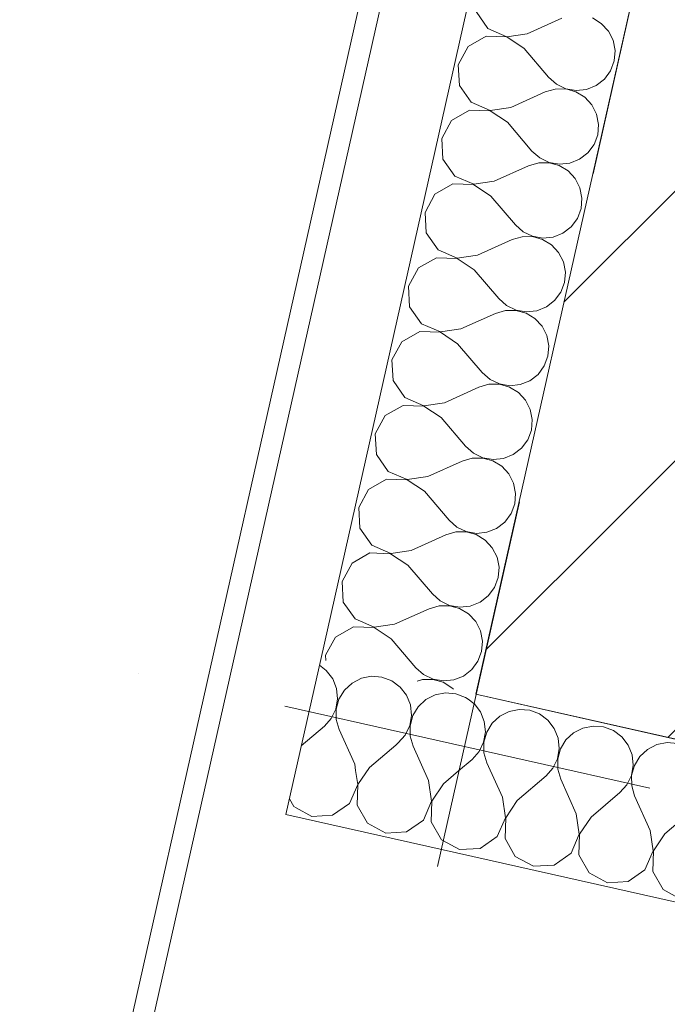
# Model space of a CAD drawing. Header units: millimetres. Extents: x -7145539 to -6664766, y 5874041 to 6141700.
# Tile 17 of 177: x -6941682 to -6941071, y 5892982 to 5893912. Entities that reach past the tile are written whole.
import ezdxf
from ezdxf.enums import TextEntityAlignment as Align

# ---------------------------------------------------------------- set-up
doc = ezdxf.new("R2010")
doc.units = ezdxf.units.MM
doc.header["$MEASUREMENT"] = 0
doc.linetypes.add('Штрихпунктирная', pattern=[670.277762, 352.777767, -176.388884, 0, -141.111112])
for name, color, linetype in [('АР-Стены_внешние_.АР', 7, 'Continuous'), ('АР-Чертеж-Оси_Осевые размеры.АР', 7, 'Continuous'), ('АР-Чертеж-Размеры.АР', 7, 'Continuous')]:
    doc.layers.add(name, color=color, linetype=linetype)
for name, color, linetype, lineweight in [('АР-Стены_внешние_.АР_Ном._пера__1', 7, 'Continuous', 30), ('АР-Стены_внешние_.АР_Ном._пера__120', 7, 'Continuous', 15), ('АР-Чертеж-Оси_Осевые размеры.АР_Ном._пера__120', 7, 'Continuous', 0), ('АР-Чертеж-Размеры.АР_Ном._пера__1', 7, 'Continuous', 0)]:
    doc.layers.add(name, color=color, linetype=linetype, lineweight=lineweight)
doc.styles.add('РЎР“Р•РќР•Р\xa0Р\x98Р\xa0_РЎРўР\x98Р›Р¬_2', font='GOTHIC.TTF')
doc.styles.add('РЎР“Р•РќР•Р\xa0Р\x98Р\xa0_РЎРўР\x98Р›Р¬_6', font='GOST_Common.ttf')
doc.dimstyles.new('СГЕНЕРИР_СТИЛЬ__10', dxfattribs={"dimtxt": 150, "dimasz": 142.5, "dimexe": 0.18, "dimexo": 10670.685182, "dimgap": 0, "dimtad": 1, "dimdec": 0, "dimzin": 0, "dimdsep": 46, "dimtxsty": 'РЎР“Р•РќР•Р\xa0Р\x98Р\xa0_РЎРўР\x98Р›Р¬_6', "dimblk": 'ARROWHEAD_6', "dimblk1": 'ARROWHEAD_6', "dimblk2": 'ARROWHEAD_6', "dimcen": 0.09, "dimclrd": 7, "dimclre": 7, "dimclrt": 7, "dimazin": 0, "dimtfac": 1, "dimtdec": 4, "dimtmove": 0, "dimatfit": 3, "dimfxl": 1, "dimtolj": 1, "dimtzin": 0, "dimarcsym": 0})
doc.dimstyles.new('СГЕНЕРИР_СТИЛЬ__11', dxfattribs={"dimtxt": 150, "dimasz": 142.5, "dimexe": 0.18, "dimexo": 10670.407976, "dimgap": 0, "dimtad": 1, "dimdec": 0, "dimzin": 0, "dimdsep": 46, "dimtxsty": 'РЎР“Р•РќР•Р\xa0Р\x98Р\xa0_РЎРўР\x98Р›Р¬_6', "dimblk": 'ARROWHEAD_6', "dimblk1": 'ARROWHEAD_6', "dimblk2": 'ARROWHEAD_6', "dimcen": 0.09, "dimclrd": 7, "dimclre": 7, "dimclrt": 7, "dimazin": 0, "dimtfac": 1, "dimtdec": 4, "dimtmove": 0, "dimatfit": 3, "dimfxl": 1, "dimtolj": 1, "dimtzin": 0, "dimarcsym": 0})
pattern_1 = [(45, (-6321637.81, 6318947.94), (-127.279217, 127.279217), [])]

# ---------------------------------------------------------------- blocks, each defined once
blk = doc.blocks.new('*X844', base_point=(-6321637.81, 6318947.94))
at = {"layer": 'АР-Стены_внешние_.АР_Ном._пера__1', "color": 7, "linetype": 'Continuous', "lineweight": 0}
for p, q in [((-6941392.74, 5893297.55), (-6941399.27, 5893302.37)), ((-6941386.72, 5893289.75), (-6941392.74, 5893297.55)), ((-6941383.05, 5893280.6), (-6941386.72, 5893289.75)), ((-6941368.47, 5893285.65), (-6941375.69, 5893278.95)), ((-6941359.69, 5893290.12), (-6941368.47, 5893285.65)), ((-6941350.02, 5893292.02), (-6941359.69, 5893290.12)), ((-6941340.2, 5893291.21), (-6941350.02, 5893292.02)), ((-6941330.98, 5893287.75), (-6941340.2, 5893291.21)), ((-6941323.05, 5893281.89), (-6941330.98, 5893287.75)), ((-6941382.03, 5893270.8), (-6941383.05, 5893280.6)), ((-6941375.69, 5893278.95), (-6941380.81, 5893270.53)), ((-6941317.02, 5893274.09), (-6941323.05, 5893281.89)), ((-6941313.36, 5893264.95), (-6941317.02, 5893274.09)), ((-6941290, 5893274.47), (-6941298.78, 5893270)), ((-6941280.33, 5893276.37), (-6941290, 5893274.47)), ((-6941270.51, 5893275.56), (-6941280.33, 5893276.37)), ((-6941261.28, 5893272.09), (-6941270.51, 5893275.56)), ((-6941383.72, 5893261.09), (-6941382.03, 5893270.8)), ((-6941380.81, 5893270.53), (-6941383.44, 5893261.03)), ((-6941312.33, 5893255.15), (-6941313.36, 5893264.95)), ((-6941298.78, 5893270), (-6941306, 5893263.3)), ((-6941258.96, 5893270.38), (-6941261.28, 5893272.09)), ((-6941388, 5893252.22), (-6941383.72, 5893261.09)), ((-6941383.44, 5893261.03), (-6941383.36, 5893251.18)), ((-6941314.02, 5893245.44), (-6941312.33, 5893255.15)), ((-6941311.12, 5893254.88), (-6941313.74, 5893245.38)), ((-6941306, 5893263.3), (-6941311.12, 5893254.88)), ((-6941394.54, 5893244.85), (-6941388, 5893252.22)), ((-6941383.36, 5893251.18), (-6941380.6, 5893241.72)), ((-6941416.37, 5893226.22), (-6941394.54, 5893244.85)), ((-6941365.95, 5893209.15), (-6941380.6, 5893241.72)), ((-6941324.85, 5893229.2), (-6941318.3, 5893236.56)), ((-6941318.3, 5893236.56), (-6941314.02, 5893245.44)), ((-6941313.74, 5893245.38), (-6941313.67, 5893235.74)), ((-6941327.27, 5893227.13), (-6941324.85, 5893229.2)), ((-6941365.08, 5893203.19), (-6941365.95, 5893209.15)), ((-6941427.62, 5893176.16), (-6941423.5, 5893168.97)), ((-6941423.5, 5893168.97), (-6941421.14, 5893167.69))]:
    blk.add_line(p, q, dxfattribs=at)
blk = doc.blocks.new('*X846', base_point=(-6321637.81, 6318947.94))
at = {"layer": 'АР-Стены_внешние_.АР_Ном._пера__1', "color": 7, "linetype": 'Continuous', "lineweight": 0}
for p, q in [((-6941253.6, 5893266.42), (-6941258.96, 5893270.38)), ((-6941352.02, 5893206.01), (-6941327.27, 5893227.13)), ((-6941313.67, 5893235.74), (-6941313.67, 5893235.52)), ((-6941313.67, 5893235.52), (-6941310.91, 5893226.07)), ((-6941296.26, 5893193.49), (-6941310.91, 5893226.07)), ((-6941363.12, 5893189.83), (-6941365.08, 5893203.19)), ((-6941352.02, 5893206.01), (-6941362.84, 5893189.77)), ((-6941282.32, 5893190.36), (-6941267.93, 5893202.64)), ((-6941370.86, 5893171.92), (-6941363.12, 5893189.83)), ((-6941293.43, 5893174.18), (-6941296.26, 5893193.49)), ((-6941282.32, 5893190.36), (-6941293.14, 5893174.12)), ((-6941362.84, 5893189.77), (-6941363.5, 5893170.26)), ((-6941386.86, 5893160.74), (-6941370.86, 5893171.92)), ((-6941301.17, 5893156.26), (-6941293.43, 5893174.18)), ((-6941293.14, 5893174.12), (-6941293.81, 5893154.61)), ((-6941421.14, 5893167.69), (-6941406.35, 5893159.65)), ((-6941363.5, 5893170.26), (-6941353.81, 5893153.32)), ((-6941406.35, 5893159.65), (-6941386.86, 5893160.74)), ((-6941353.81, 5893153.32), (-6941336.66, 5893144)), ((-6941317.17, 5893145.09), (-6941301.17, 5893156.26)), ((-6941293.81, 5893154.61), (-6941284.12, 5893137.67)), ((-6941336.66, 5893144), (-6941317.17, 5893145.09)), ((-6941284.12, 5893137.67), (-6941282.7, 5893136.89))]:
    blk.add_line(p, q, dxfattribs=at)
blk = doc.blocks.new('*X847', base_point=(-6321637.81, 6318947.94))
at = {"layer": 'АР-Стены_внешние_.АР_Ном._пера__1', "color": 7, "linetype": 'Continuous', "lineweight": 0}
for p, q in [((-6941253.36, 5893266.24), (-6941253.6, 5893266.42)), ((-6941247.33, 5893258.44), (-6941253.36, 5893266.24)), ((-6941243.67, 5893249.29), (-6941247.33, 5893258.44)), ((-6941220.3, 5893258.81), (-6941229.09, 5893254.34)), ((-6941210.64, 5893260.72), (-6941220.3, 5893258.81)), ((-6941200.82, 5893259.9), (-6941210.64, 5893260.72)), ((-6941191.59, 5893256.44), (-6941200.82, 5893259.9)), ((-6941183.67, 5893250.59), (-6941191.59, 5893256.44)), ((-6941242.64, 5893239.49), (-6941243.67, 5893249.29)), ((-6941236.31, 5893247.64), (-6941241.43, 5893239.22)), ((-6941229.09, 5893254.34), (-6941236.31, 5893247.64)), ((-6941177.64, 5893242.79), (-6941183.67, 5893250.59)), ((-6941244.33, 5893229.79), (-6941242.64, 5893239.49)), ((-6941241.43, 5893239.22), (-6941244.05, 5893229.72)), ((-6941173.98, 5893233.64), (-6941177.64, 5893242.79)), ((-6941159.39, 5893238.69), (-6941166.62, 5893231.99)), ((-6941150.61, 5893243.16), (-6941159.39, 5893238.69)), ((-6941140.94, 5893245.06), (-6941150.61, 5893243.16)), ((-6941131.12, 5893244.25), (-6941140.94, 5893245.06)), ((-6941121.9, 5893240.79), (-6941131.12, 5893244.25)), ((-6941113.97, 5893234.93), (-6941121.9, 5893240.79)), ((-6941248.61, 5893220.91), (-6941244.33, 5893229.79)), ((-6941244.05, 5893229.72), (-6941243.98, 5893219.87)), ((-6941172.95, 5893223.84), (-6941173.98, 5893233.64)), ((-6941166.62, 5893231.99), (-6941171.74, 5893223.57)), ((-6941107.95, 5893227.13), (-6941113.97, 5893234.93)), ((-6941104.28, 5893217.99), (-6941107.95, 5893227.13)), ((-6941080.92, 5893227.51), (-6941089.7, 5893223.04)), ((-6941071.25, 5893229.41), (-6941080.92, 5893227.51)), ((-6941061.43, 5893228.6), (-6941071.25, 5893229.41)), ((-6941255.15, 5893213.54), (-6941248.61, 5893220.91)), ((-6941243.98, 5893219.87), (-6941241.22, 5893210.41)), ((-6941174.64, 5893214.13), (-6941172.95, 5893223.84)), ((-6941171.74, 5893223.57), (-6941174.36, 5893214.07)), ((-6941103.26, 5893208.19), (-6941104.28, 5893217.99)), ((-6941089.7, 5893223.04), (-6941096.93, 5893216.34)), ((-6941267.93, 5893202.64), (-6941255.15, 5893213.54)), ((-6941226.57, 5893177.84), (-6941241.22, 5893210.41)), ((-6941178.92, 5893205.26), (-6941174.64, 5893214.13)), ((-6941174.36, 5893214.07), (-6941174.29, 5893204.22)), ((-6941096.93, 5893216.34), (-6941102.04, 5893207.92)), ((-6941185.46, 5893197.89), (-6941178.92, 5893205.26)), ((-6941174.29, 5893204.22), (-6941171.52, 5893194.76)), ((-6941104.95, 5893198.48), (-6941103.26, 5893208.19)), ((-6941102.04, 5893207.92), (-6941104.67, 5893198.42)), ((-6941212.63, 5893174.71), (-6941185.46, 5893197.89)), ((-6941156.88, 5893162.19), (-6941171.52, 5893194.76)), ((-6941109.23, 5893189.6), (-6941104.95, 5893198.48)), ((-6941104.67, 5893198.42), (-6941104.59, 5893188.56)), ((-6941142.94, 5893159.05), (-6941115.77, 5893182.24)), ((-6941115.77, 5893182.24), (-6941109.23, 5893189.6)), ((-6941104.59, 5893188.56), (-6941101.83, 5893179.11)), ((-6941223.73, 5893158.53), (-6941226.57, 5893177.84)), ((-6941212.63, 5893174.71), (-6941223.45, 5893158.46)), ((-6941087.18, 5893146.53), (-6941101.83, 5893179.11)), ((-6941154.04, 5893142.87), (-6941156.88, 5893162.19)), ((-6941073.25, 5893143.4), (-6941046.08, 5893166.58)), ((-6941231.48, 5893140.61), (-6941223.73, 5893158.53)), ((-6941223.45, 5893158.46), (-6941224.12, 5893138.96)), ((-6941142.94, 5893159.05), (-6941153.76, 5893142.81)), ((-6941084.35, 5893127.22), (-6941087.18, 5893146.53)), ((-6941073.25, 5893143.4), (-6941084.07, 5893127.16)), ((-6941282.7, 5893136.89), (-6941266.97, 5893128.35)), ((-6941247.48, 5893129.44), (-6941231.48, 5893140.61)), ((-6941224.12, 5893138.96), (-6941214.43, 5893122.01)), ((-6941161.78, 5893124.96), (-6941154.04, 5893142.87)), ((-6941153.76, 5893142.81), (-6941154.43, 5893123.3)), ((-6941266.97, 5893128.35), (-6941247.48, 5893129.44)), ((-6941177.79, 5893113.78), (-6941161.78, 5893124.96)), ((-6941092.09, 5893109.3), (-6941084.35, 5893127.22)), ((-6941084.07, 5893127.16), (-6941084.73, 5893107.65)), ((-6941214.43, 5893122.01), (-6941197.28, 5893112.69)), ((-6941154.43, 5893123.3), (-6941144.74, 5893106.36)), ((-6941197.28, 5893112.69), (-6941177.79, 5893113.78)), ((-6941144.74, 5893106.36), (-6941127.58, 5893097.04)), ((-6941108.1, 5893098.13), (-6941092.09, 5893109.3)), ((-6941084.73, 5893107.65), (-6941075.04, 5893090.71)), ((-6941127.58, 5893097.04), (-6941108.1, 5893098.13)), ((-6941075.04, 5893090.71), (-6941057.89, 5893081.39))]:
    blk.add_line(p, q, dxfattribs=at)
blk = doc.blocks.new('Стена_211_1', base_point=(-6941275.58, 5893259.86))
at = {"layer": 'АР-Стены_внешние_.АР_Ном._пера__1', "color": 7, "linetype": 'Continuous', "lineweight": 0, "flags": 128}
for points in [[(-6941430.91, 5893161.51), (-6941398.03, 5893307.86)], [(-6940517.91, 5893110.18), (-6941251.68, 5893274.99)], [(-6941430.91, 5893161.51), (-6940697.14, 5892996.7)]]:
    blk.add_lwpolyline(points, dxfattribs=at)
at = {"layer": 'АР-Стены_внешние_.АР', "color": 7, "lineweight": 0}
for name in ['*X844', '*X846', '*X847']:
    blk.add_blockref(name, (-6321637.81, 6318947.94), dxfattribs=at)
blk = doc.blocks.new('*X1089', base_point=(-6321637.81, 6318947.94))
at = {"layer": 'АР-Стены_внешние_.АР_Ном._пера__1', "color": 7, "linetype": 'Continuous', "lineweight": 0}
for p, q in [((-6941251.49, 5893919.66), (-6941240.32, 5893903.66)), ((-6941203.09, 5893898.75), (-6941170.52, 5893913.4)), ((-6941133.29, 5893908.49), (-6941141.71, 5893913.61)), ((-6941126.59, 5893901.27), (-6941133.29, 5893908.49)), ((-6941240.32, 5893903.66), (-6941222.4, 5893895.92)), ((-6941222.4, 5893895.92), (-6941203.09, 5893898.75)), ((-6941122.11, 5893892.49), (-6941126.59, 5893901.27)), ((-6941241.97, 5893896.3), (-6941258.92, 5893886.61)), ((-6941222.46, 5893895.63), (-6941241.97, 5893896.3)), ((-6941206.22, 5893884.81), (-6941222.46, 5893895.63)), ((-6941120.21, 5893882.82), (-6941122.11, 5893892.49)), ((-6941258.92, 5893886.61), (-6941268.24, 5893869.46)), ((-6941206.22, 5893884.81), (-6941183.04, 5893857.64)), ((-6941121.02, 5893873), (-6941120.21, 5893882.82)), ((-6941268.24, 5893869.46), (-6941267.15, 5893849.97)), ((-6941124.49, 5893863.77), (-6941121.02, 5893873)), ((-6941130.34, 5893855.85), (-6941124.49, 5893863.77)), ((-6941267.15, 5893849.97), (-6941255.97, 5893833.96)), ((-6941183.04, 5893857.64), (-6941175.67, 5893851.1)), ((-6941175.67, 5893851.1), (-6941166.79, 5893846.82)), ((-6941138.14, 5893849.82), (-6941130.34, 5893855.85)), ((-6941218.74, 5893829.06), (-6941186.17, 5893843.71)), ((-6941176.71, 5893846.47), (-6941186.17, 5893843.71)), ((-6941166.86, 5893846.54), (-6941176.71, 5893846.47)), ((-6941157.36, 5893843.92), (-6941166.86, 5893846.54)), ((-6941166.79, 5893846.82), (-6941157.09, 5893845.13)), ((-6941148.94, 5893838.8), (-6941157.36, 5893843.92)), ((-6941157.09, 5893845.13), (-6941147.29, 5893846.16)), ((-6941147.29, 5893846.16), (-6941138.14, 5893849.82)), ((-6941255.97, 5893833.96), (-6941238.05, 5893826.22)), ((-6941142.24, 5893831.57), (-6941148.94, 5893838.8)), ((-6941137.77, 5893822.79), (-6941142.24, 5893831.57)), ((-6941257.63, 5893826.61), (-6941274.57, 5893816.92)), ((-6941238.12, 5893825.94), (-6941257.63, 5893826.61)), ((-6941221.87, 5893815.12), (-6941238.12, 5893825.94)), ((-6941238.05, 5893826.22), (-6941218.74, 5893829.06)), ((-6941135.86, 5893813.13), (-6941137.77, 5893822.79)), ((-6941274.57, 5893816.92), (-6941283.89, 5893799.77)), ((-6941221.87, 5893815.12), (-6941198.69, 5893787.95)), ((-6941136.68, 5893803.31), (-6941135.86, 5893813.13)), ((-6941283.89, 5893799.77), (-6941282.8, 5893780.28)), ((-6941146, 5893786.15), (-6941140.14, 5893794.08)), ((-6941140.14, 5893794.08), (-6941136.68, 5893803.31)), ((-6941198.69, 5893787.95), (-6941191.32, 5893781.41)), ((-6941153.79, 5893780.13), (-6941146, 5893786.15)), ((-6941282.8, 5893780.28), (-6941271.63, 5893764.27)), ((-6941192.36, 5893776.78), (-6941201.82, 5893774.01)), ((-6941182.51, 5893776.85), (-6941192.36, 5893776.78)), ((-6941191.32, 5893781.41), (-6941182.45, 5893777.13)), ((-6941173.01, 5893774.23), (-6941182.51, 5893776.85)), ((-6941182.45, 5893777.13), (-6941172.74, 5893775.44)), ((-6941172.74, 5893775.44), (-6941162.94, 5893776.46)), ((-6941162.94, 5893776.46), (-6941153.79, 5893780.13)), ((-6941234.4, 5893759.37), (-6941201.82, 5893774.01)), ((-6941164.59, 5893769.11), (-6941173.01, 5893774.23)), ((-6941157.89, 5893761.88), (-6941164.59, 5893769.11)), ((-6941273.28, 5893756.91), (-6941290.22, 5893747.22)), ((-6941253.77, 5893756.25), (-6941273.28, 5893756.91)), ((-6941271.63, 5893764.27), (-6941253.71, 5893756.53)), ((-6941253.71, 5893756.53), (-6941234.4, 5893759.37)), ((-6941153.42, 5893753.1), (-6941157.89, 5893761.88)), ((-6941237.53, 5893745.43), (-6941253.77, 5893756.25)), ((-6941151.52, 5893743.43), (-6941153.42, 5893753.1)), ((-6941290.22, 5893747.22), (-6941299.54, 5893730.07)), ((-6941237.53, 5893745.43), (-6941214.35, 5893718.26)), ((-6941152.33, 5893733.61), (-6941151.52, 5893743.43)), ((-6941299.54, 5893730.07), (-6941298.45, 5893710.59)), ((-6941155.8, 5893724.39), (-6941152.33, 5893733.61)), ((-6941161.65, 5893716.46), (-6941155.8, 5893724.39)), ((-6941298.45, 5893710.59), (-6941287.28, 5893694.58)), ((-6941214.35, 5893718.26), (-6941206.98, 5893711.72)), ((-6941206.98, 5893711.72), (-6941198.1, 5893707.44)), ((-6941178.59, 5893706.77), (-6941169.45, 5893710.44)), ((-6941169.45, 5893710.44), (-6941161.65, 5893716.46)), ((-6941250.05, 5893689.67), (-6941217.48, 5893704.32)), ((-6941208.02, 5893707.08), (-6941217.48, 5893704.32)), ((-6941198.16, 5893707.16), (-6941208.02, 5893707.08)), ((-6941188.67, 5893704.53), (-6941198.16, 5893707.16)), ((-6941198.1, 5893707.44), (-6941188.39, 5893705.75)), ((-6941180.25, 5893699.41), (-6941188.67, 5893704.53)), ((-6941188.39, 5893705.75), (-6941178.59, 5893706.77)), ((-6941287.28, 5893694.58), (-6941269.36, 5893686.84)), ((-6941173.55, 5893692.19), (-6941180.25, 5893699.41)), ((-6941169.07, 5893683.41), (-6941173.55, 5893692.19)), ((-6941288.93, 5893687.22), (-6941305.88, 5893677.53)), ((-6941269.42, 5893686.56), (-6941288.93, 5893687.22)), ((-6941253.18, 5893675.74), (-6941269.42, 5893686.56)), ((-6941269.36, 5893686.84), (-6941250.05, 5893689.67)), ((-6941167.17, 5893673.74), (-6941169.07, 5893683.41)), ((-6941305.88, 5893677.53), (-6941315.2, 5893660.38)), ((-6941253.18, 5893675.74), (-6941230, 5893648.57)), ((-6941167.98, 5893663.92), (-6941167.17, 5893673.74)), ((-6941171.45, 5893654.7), (-6941167.98, 5893663.92)), ((-6941315.2, 5893660.38), (-6941314.11, 5893640.89)), ((-6941177.3, 5893646.77), (-6941171.45, 5893654.7)), ((-6941230, 5893648.57), (-6941222.63, 5893642.02)), ((-6941185.1, 5893640.75), (-6941177.3, 5893646.77)), ((-6941314.11, 5893640.89), (-6941302.93, 5893624.89)), ((-6941223.67, 5893637.39), (-6941233.13, 5893634.63)), ((-6941213.82, 5893637.46), (-6941223.67, 5893637.39)), ((-6941222.63, 5893642.02), (-6941213.75, 5893637.75)), ((-6941204.32, 5893634.84), (-6941213.82, 5893637.46)), ((-6941213.75, 5893637.75), (-6941204.05, 5893636.05)), ((-6941204.05, 5893636.05), (-6941194.25, 5893637.08)), ((-6941194.25, 5893637.08), (-6941185.1, 5893640.75)), ((-6941265.7, 5893619.98), (-6941233.13, 5893634.63)), ((-6941195.9, 5893629.72), (-6941204.32, 5893634.84)), ((-6941189.2, 5893622.5), (-6941195.9, 5893629.72)), ((-6941304.59, 5893617.53), (-6941321.53, 5893607.84)), ((-6941285.08, 5893616.87), (-6941304.59, 5893617.53)), ((-6941302.93, 5893624.89), (-6941285.01, 5893617.15)), ((-6941285.01, 5893617.15), (-6941265.7, 5893619.98)), ((-6941184.73, 5893613.72), (-6941189.2, 5893622.5)), ((-6941268.83, 5893606.04), (-6941285.08, 5893616.87)), ((-6941182.82, 5893604.05), (-6941184.73, 5893613.72)), ((-6941321.53, 5893607.84), (-6941330.85, 5893590.69)), ((-6941268.83, 5893606.04), (-6941245.65, 5893578.87)), ((-6941183.64, 5893594.23), (-6941182.82, 5893604.05)), ((-6941330.85, 5893590.69), (-6941329.76, 5893571.2)), ((-6941187.1, 5893585), (-6941183.64, 5893594.23)), ((-6941192.96, 5893577.08), (-6941187.1, 5893585)), ((-6941329.76, 5893571.2), (-6941318.59, 5893555.2)), ((-6941245.65, 5893578.87), (-6941238.28, 5893572.33)), ((-6941238.28, 5893572.33), (-6941229.41, 5893568.05)), ((-6941209.9, 5893567.39), (-6941200.75, 5893571.05)), ((-6941200.75, 5893571.05), (-6941192.96, 5893577.08)), ((-6941281.36, 5893550.29), (-6941248.78, 5893564.94)), ((-6941239.32, 5893567.7), (-6941248.78, 5893564.94)), ((-6941229.47, 5893567.77), (-6941239.32, 5893567.7)), ((-6941219.97, 5893565.15), (-6941229.47, 5893567.77)), ((-6941229.41, 5893568.05), (-6941219.7, 5893566.36)), ((-6941211.55, 5893560.03), (-6941219.97, 5893565.15)), ((-6941219.7, 5893566.36), (-6941209.9, 5893567.39)), ((-6941318.59, 5893555.2), (-6941300.67, 5893547.45)), ((-6941204.85, 5893552.81), (-6941211.55, 5893560.03)), ((-6941200.38, 5893544.02), (-6941204.85, 5893552.81)), ((-6941320.24, 5893547.84), (-6941337.18, 5893538.15)), ((-6941300.73, 5893547.17), (-6941320.24, 5893547.84)), ((-6941284.49, 5893536.35), (-6941300.73, 5893547.17)), ((-6941300.67, 5893547.45), (-6941281.36, 5893550.29)), ((-6941198.48, 5893534.36), (-6941200.38, 5893544.02)), ((-6941337.18, 5893538.15), (-6941346.5, 5893521)), ((-6941284.49, 5893536.35), (-6941261.31, 5893509.18)), ((-6941199.29, 5893524.54), (-6941198.48, 5893534.36)), ((-6941202.76, 5893515.31), (-6941199.29, 5893524.54)), ((-6941346.5, 5893521), (-6941345.41, 5893501.51)), ((-6941208.61, 5893507.39), (-6941202.76, 5893515.31)), ((-6941261.31, 5893509.18), (-6941253.94, 5893502.64)), ((-6941216.41, 5893501.36), (-6941208.61, 5893507.39)), ((-6941345.41, 5893501.51), (-6941334.24, 5893485.5)), ((-6941254.98, 5893498.01), (-6941264.44, 5893495.24)), ((-6941245.12, 5893498.08), (-6941254.98, 5893498.01)), ((-6941253.94, 5893502.64), (-6941245.06, 5893498.36)), ((-6941235.63, 5893495.46), (-6941245.12, 5893498.08)), ((-6941245.06, 5893498.36), (-6941235.35, 5893496.67)), ((-6941235.35, 5893496.67), (-6941225.55, 5893497.7)), ((-6941225.55, 5893497.7), (-6941216.41, 5893501.36)), ((-6941297.01, 5893480.6), (-6941264.44, 5893495.24)), ((-6941227.21, 5893490.34), (-6941235.63, 5893495.46)), ((-6941220.51, 5893483.11), (-6941227.21, 5893490.34)), ((-6941335.89, 5893478.15), (-6941352.84, 5893468.46)), ((-6941316.38, 5893477.48), (-6941335.89, 5893478.15)), ((-6941334.24, 5893485.5), (-6941316.32, 5893477.76)), ((-6941316.32, 5893477.76), (-6941297.01, 5893480.6)), ((-6941216.03, 5893474.33), (-6941220.51, 5893483.11)), ((-6941300.14, 5893466.66), (-6941316.38, 5893477.48)), ((-6941214.13, 5893464.66), (-6941216.03, 5893474.33)), ((-6941352.84, 5893468.46), (-6941362.16, 5893451.3)), ((-6941300.14, 5893466.66), (-6941276.96, 5893439.49)), ((-6941214.94, 5893454.84), (-6941214.13, 5893464.66)), ((-6941362.16, 5893451.3), (-6941361.07, 5893431.82)), ((-6941218.41, 5893445.62), (-6941214.94, 5893454.84)), ((-6941224.26, 5893437.69), (-6941218.41, 5893445.62)), ((-6941361.07, 5893431.82), (-6941349.89, 5893415.81)), ((-6941276.96, 5893439.49), (-6941269.59, 5893432.95)), ((-6941269.59, 5893432.95), (-6941260.71, 5893428.67)), ((-6941241.21, 5893428), (-6941232.06, 5893431.67)), ((-6941232.06, 5893431.67), (-6941224.26, 5893437.69)), ((-6941312.66, 5893410.91), (-6941280.09, 5893425.55)), ((-6941270.63, 5893428.31), (-6941280.09, 5893425.55)), ((-6941260.78, 5893428.39), (-6941270.63, 5893428.31)), ((-6941251.28, 5893425.76), (-6941260.78, 5893428.39)), ((-6941260.71, 5893428.67), (-6941251.01, 5893426.98)), ((-6941242.86, 5893420.65), (-6941251.28, 5893425.76)), ((-6941251.01, 5893426.98), (-6941241.21, 5893428)), ((-6941349.89, 5893415.81), (-6941331.97, 5893408.07)), ((-6941236.16, 5893413.42), (-6941242.86, 5893420.65)), ((-6941231.69, 5893404.64), (-6941236.16, 5893413.42)), ((-6941351.55, 5893408.45), (-6941368.49, 5893398.76)), ((-6941332.04, 5893407.79), (-6941351.55, 5893408.45)), ((-6941315.79, 5893396.97), (-6941332.04, 5893407.79)), ((-6941331.97, 5893408.07), (-6941312.66, 5893410.91)), ((-6941229.79, 5893394.97), (-6941231.69, 5893404.64)), ((-6941368.49, 5893398.76), (-6941377.81, 5893381.61)), ((-6941315.79, 5893396.97), (-6941292.61, 5893369.8)), ((-6941230.6, 5893385.15), (-6941229.79, 5893394.97)), ((-6941234.06, 5893375.93), (-6941230.6, 5893385.15)), ((-6941377.81, 5893381.61), (-6941376.72, 5893362.12)), ((-6941239.92, 5893368), (-6941234.06, 5893375.93)), ((-6941292.61, 5893369.8), (-6941285.24, 5893363.26)), ((-6941247.71, 5893361.98), (-6941239.92, 5893368)), ((-6941376.72, 5893362.12), (-6941365.55, 5893346.12)), ((-6941286.28, 5893358.62), (-6941295.74, 5893355.86)), ((-6941276.43, 5893358.69), (-6941286.28, 5893358.62)), ((-6941285.24, 5893363.26), (-6941276.37, 5893358.98)), ((-6941266.93, 5893356.07), (-6941276.43, 5893358.69)), ((-6941276.37, 5893358.98), (-6941266.66, 5893357.28)), ((-6941266.66, 5893357.28), (-6941256.86, 5893358.31)), ((-6941256.86, 5893358.31), (-6941247.71, 5893361.98)), ((-6941328.32, 5893341.21), (-6941295.74, 5893355.86)), ((-6941258.51, 5893350.95), (-6941266.93, 5893356.07)), ((-6941251.81, 5893343.73), (-6941258.51, 5893350.95)), ((-6941367.2, 5893338.76), (-6941384.14, 5893329.07)), ((-6941347.69, 5893338.1), (-6941367.2, 5893338.76)), ((-6941365.55, 5893346.12), (-6941347.63, 5893338.38)), ((-6941347.63, 5893338.38), (-6941328.32, 5893341.21)), ((-6941247.34, 5893334.95), (-6941251.81, 5893343.73)), ((-6941331.45, 5893327.27), (-6941347.69, 5893338.1)), ((-6941245.44, 5893325.28), (-6941247.34, 5893334.95)), ((-6941384.14, 5893329.07), (-6941393.46, 5893311.92)), ((-6941331.45, 5893327.27), (-6941308.27, 5893300.11)), ((-6941246.25, 5893315.46), (-6941245.44, 5893325.28)), ((-6941393.46, 5893311.92), (-6941393.17, 5893306.77)), ((-6941249.72, 5893306.24), (-6941246.25, 5893315.46)), ((-6941255.57, 5893298.31), (-6941249.72, 5893306.24)), ((-6941308.27, 5893300.11), (-6941300.9, 5893293.56)), ((-6941300.9, 5893293.56), (-6941292.02, 5893289.28)), ((-6941272.51, 5893288.62), (-6941263.37, 5893292.28)), ((-6941263.37, 5893292.28), (-6941255.57, 5893298.31)), ((-6941301.94, 5893288.93), (-6941307.07, 5893287.43)), ((-6941292.08, 5893289), (-6941301.94, 5893288.93)), ((-6941282.59, 5893286.38), (-6941292.08, 5893289)), ((-6941292.02, 5893289.28), (-6941282.31, 5893287.59)), ((-6941274.17, 5893281.26), (-6941282.59, 5893286.38)), ((-6941282.31, 5893287.59), (-6941272.51, 5893288.62)), ((-6941272.74, 5893279.72), (-6941274.17, 5893281.26))]:
    blk.add_line(p, q, dxfattribs=at)
blk = doc.blocks.new('Стена_343_1', base_point=(-6940986.34, 5894547.6))
at = {"layer": 'АР-Стены_внешние_.АР_Ном._пера__1', "color": 7, "linetype": 'Continuous', "lineweight": 0, "flags": 128}
for points in [[(-6941113.18, 5894576.09), (-6941398.03, 5893307.86)], [(-6941251.68, 5893274.99), (-6940966.83, 5894543.22)]]:
    blk.add_lwpolyline(points, dxfattribs=at)
at = {"layer": 'АР-Стены_внешние_.АР', "color": 7, "lineweight": 0}
blk.add_blockref('*X1089', (-6321637.81, 6318947.94), dxfattribs=at)
blk = doc.blocks.new('Стена_344_1', base_point=(-6941132.18, 5893350.64))
at = {"layer": 'АР-Стены_внешние_.АР', "linetype": 'Continuous', "lineweight": 0, "true_color": 0x000000}
h = blk.add_hatch(dxfattribs=at)
h.set_pattern_fill('БЛОКИ_БЕТОННЫЕ_ЭФФЕКТИВН_78', color=18, style=0, pattern_type=2)
h.set_pattern_definition(pattern_1)
h.paths.add_polyline_path([(-6941012.7, 5893426.29), (-6940771.69, 5894499.39), (-6940966.83, 5894543.22), (-6941207.84, 5893470.12)])
h = blk.add_hatch(dxfattribs=at)
h.set_pattern_fill('БЛОКИ_БЕТОННЫЕ_ЭФФЕКТИВН_78', color=18, style=0, pattern_type=2)
h.set_pattern_definition(pattern_1)
h.paths.add_polyline_path([(-6941251.67, 5893274.98), (-6941012.7, 5893426.29), (-6941207.84, 5893470.12)])
h = blk.add_hatch(dxfattribs=at)
h.set_pattern_fill('БЛОКИ_БЕТОННЫЕ_ЭФФЕКТИВН_78', color=18, style=0, pattern_type=2)
h.set_pattern_definition(pattern_1)
h.paths.add_polyline_path([(-6941012.7, 5893426.29), (-6941251.67, 5893274.98), (-6941056.53, 5893231.16)])
at = {"layer": 'АР-Стены_внешние_.АР_Ном._пера__1', "color": 7, "linetype": 'Continuous', "lineweight": 15, "flags": 128}
for points in [[(-6940966.83, 5894543.22), (-6941251.67, 5893274.98)], [(-6941251.67, 5893274.98), (-6941056.53, 5893231.16)]]:
    blk.add_lwpolyline(points, dxfattribs=at)
blk = doc.blocks.new('Стандартный Маркер Сетки[164]_1', base_point=(-6937759.61, 5908822.15))
at = {"layer": 'АР-Чертеж-Оси_Осевые размеры.АР_Ном._пера__120', "color": 7, "linetype": 'Штрихпунктирная', "lineweight": 0}
blk.add_line((-6937978.74, 5907846.46), (-6942541.25, 5887532.06), dxfattribs=at)
at = {"layer": 'АР-Чертеж-Оси_Осевые размеры.АР_Ном._пера__120', "color": 7, "lineweight": 0, "style": 'РЎР“Р•РќР•Р\xa0Р\x98Р\xa0_РЎРўР\x98Р›Р¬_2'}
blk.add_attdef('AC_MarkerText_1', text='', height=350, rotation=347.34172, dxfattribs=at).set_placement((-6942800.02, 5886249.59), align=Align.TOP_CENTER)
blk = doc.blocks.new('Стандартный Маркер Сетки[179]_1', base_point=(-6937759.61, 5908822.15))
at = {"layer": 'АР-Чертеж-Оси_Осевые размеры.АР_Ном._пера__120', "color": 7, "linetype": 'Штрихпунктирная', "lineweight": 0}
blk.add_line((-6937978.74, 5907846.46), (-6942541.25, 5887532.06), dxfattribs=at)
at = {"layer": 'АР-Чертеж-Оси_Осевые размеры.АР_Ном._пера__120', "color": 7, "lineweight": 0, "style": 'РЎР“Р•РќР•Р\xa0Р\x98Р\xa0_РЎРўР\x98Р›Р¬_2'}
blk.add_attdef('AC_MarkerText_1', text='', height=350, rotation=347.34172, dxfattribs=at).set_placement((-6942800.02, 5886249.59), align=Align.TOP_CENTER)
blk = doc.blocks.new('Стандартный Маркер Сетки[180]_1', base_point=(-6937759.61, 5908822.15))
at = {"layer": 'АР-Чертеж-Оси_Осевые размеры.АР_Ном._пера__120', "color": 7, "linetype": 'Штрихпунктирная', "lineweight": 0}
blk.add_line((-6937978.74, 5907846.46), (-6942541.25, 5887532.06), dxfattribs=at)
at = {"layer": 'АР-Чертеж-Оси_Осевые размеры.АР_Ном._пера__120', "color": 7, "lineweight": 0, "style": 'РЎР“Р•РќР•Р\xa0Р\x98Р\xa0_РЎРўР\x98Р›Р¬_2'}
blk.add_attdef('AC_MarkerText_1', text='', height=350, rotation=347.34172, dxfattribs=at).set_placement((-6942800.02, 5886249.59), align=Align.TOP_CENTER)
blk = doc.blocks.new('Стандартный Маркер Сетки[181]_1', base_point=(-6937759.61, 5908822.15))
at = {"layer": 'АР-Чертеж-Оси_Осевые размеры.АР_Ном._пера__120', "color": 7, "linetype": 'Штрихпунктирная', "lineweight": 0}
blk.add_line((-6937978.74, 5907846.46), (-6942541.25, 5887532.06), dxfattribs=at)
at = {"layer": 'АР-Чертеж-Оси_Осевые размеры.АР_Ном._пера__120', "color": 7, "lineweight": 0, "style": 'РЎР“Р•РќР•Р\xa0Р\x98Р\xa0_РЎРўР\x98Р›Р¬_2'}
blk.add_attdef('AC_MarkerText_1', text='', height=350, rotation=347.34172, dxfattribs=at).set_placement((-6942800.02, 5886249.59), align=Align.TOP_CENTER)
blk = doc.blocks.new('Стандартный Маркер Сетки[184]_1', base_point=(-6937759.61, 5908822.15))
at = {"layer": 'АР-Чертеж-Оси_Осевые размеры.АР_Ном._пера__120', "color": 7, "linetype": 'Штрихпунктирная', "lineweight": 0}
blk.add_line((-6937978.74, 5907846.46), (-6942541.25, 5887532.06), dxfattribs=at)
at = {"layer": 'АР-Чертеж-Оси_Осевые размеры.АР_Ном._пера__120', "color": 7, "lineweight": 0, "style": 'РЎР“Р•РќР•Р\xa0Р\x98Р\xa0_РЎРўР\x98Р›Р¬_2'}
blk.add_attdef('AC_MarkerText_1', text='', height=350, rotation=347.34172, dxfattribs=at).set_placement((-6942800.02, 5886249.59), align=Align.TOP_CENTER)
blk = doc.blocks.new('Стандартный Маркер Сетки[192]_1', base_point=(-6937759.61, 5908822.15))
at = {"layer": 'АР-Чертеж-Оси_Осевые размеры.АР_Ном._пера__120', "color": 7, "linetype": 'Штрихпунктирная', "lineweight": 0}
blk.add_line((-6937978.74, 5907846.46), (-6942541.25, 5887532.06), dxfattribs=at)
at = {"layer": 'АР-Чертеж-Оси_Осевые размеры.АР_Ном._пера__120', "color": 7, "lineweight": 0, "style": 'РЎР“Р•РќР•Р\xa0Р\x98Р\xa0_РЎРўР\x98Р›Р¬_2'}
blk.add_attdef('AC_MarkerText_1', text='', height=350, rotation=347.34172, dxfattribs=at).set_placement((-6942800.02, 5886249.59), align=Align.TOP_CENTER)
blk = doc.blocks.new('Стандартный Маркер Сетки[193]_1', base_point=(-6937759.61, 5908822.15))
at = {"layer": 'АР-Чертеж-Оси_Осевые размеры.АР_Ном._пера__120', "color": 7, "linetype": 'Штрихпунктирная', "lineweight": 0}
blk.add_line((-6937978.74, 5907846.46), (-6942541.25, 5887532.06), dxfattribs=at)
at = {"layer": 'АР-Чертеж-Оси_Осевые размеры.АР_Ном._пера__120', "color": 7, "lineweight": 0, "style": 'РЎР“Р•РќР•Р\xa0Р\x98Р\xa0_РЎРўР\x98Р›Р¬_2'}
blk.add_attdef('AC_MarkerText_1', text='', height=350, rotation=347.34172, dxfattribs=at).set_placement((-6942800.02, 5886249.59), align=Align.TOP_CENTER)
blk = doc.blocks.new('Стандартный Маркер Сетки[194]_1', base_point=(-6937759.61, 5908822.15))
at = {"layer": 'АР-Чертеж-Оси_Осевые размеры.АР_Ном._пера__120', "color": 7, "linetype": 'Штрихпунктирная', "lineweight": 0}
blk.add_line((-6937978.74, 5907846.46), (-6942541.25, 5887532.06), dxfattribs=at)
at = {"layer": 'АР-Чертеж-Оси_Осевые размеры.АР_Ном._пера__120', "color": 7, "lineweight": 0, "style": 'РЎР“Р•РќР•Р\xa0Р\x98Р\xa0_РЎРўР\x98Р›Р¬_2'}
blk.add_attdef('AC_MarkerText_1', text='', height=350, rotation=347.34172, dxfattribs=at).set_placement((-6942800.02, 5886249.59), align=Align.TOP_CENTER)
blk = doc.blocks.new('*D1286', base_point=(-6321637.81, 6318947.94))
at = {"layer": 'АР-Чертеж-Размеры.АР_Ном._пера__1', "color": 7, "linetype": 'Continuous', "lineweight": 0, "transparency": 16777216}
for p, q in [((-6940940.48, 5897740.14), (-6941053.97, 5897919.36)), ((-6940997.23, 5897829.75), (-6941435.5, 5895878.36)), ((-6941378.76, 5895788.75), (-6941492.24, 5895967.97)), ((-6941572.7, 5895909.17), (-6940947.78, 5895768.82)), ((-6941435.5, 5895878.36), (-6942092.98, 5892950.94))]:
    blk.add_line(p, q, dxfattribs=at)
at = {"layer": 'АР-Чертеж-Размеры.АР_Ном._пера__1', "color": 7, "lineweight": 0, "transparency": 16777216, "insert": (-6941297.89, 5896627.97), "char_height": 150, "attachment_point": 7, "rotation": 77.34172, "style": 'РЎР“Р•РќР•Р\xa0Р\x98Р\xa0_РЎРўР\x98Р›Р¬_6'}
blk.add_mtext('\\A1;{\\pql;\\fGOST Common|b0|i0|c204|p0;\\W1.000000;2\xa0000}', dxfattribs=at)
blk = doc.blocks.new('ARROWHEAD_6')
at = {"color": 0, "linetype": 'Continuous', "lineweight": 0}
for p, q in [((-0.5, -0.5), (0.5, 0.5)), ((0, 0), (-1, 0))]:
    blk.add_line(p, q, dxfattribs=at)
blk = doc.blocks.new('*D1287', base_point=(-6321637.81, 6318947.94))
at = {"layer": 'АР-Чертеж-Размеры.АР_Ном._пера__1', "color": 7, "linetype": 'Continuous', "lineweight": 0, "transparency": 16777216}
for p, q in [((-6941378.76, 5895788.75), (-6941492.24, 5895967.97)), ((-6941435.5, 5895878.36), (-6942092.98, 5892950.94)), ((-6942149.72, 5893040.55), (-6942036.24, 5892861.32)), ((-6942230.19, 5892981.75), (-6941605.26, 5892841.4)), ((-6942092.98, 5892950.94), (-6942117.63, 5892841.17))]:
    blk.add_line(p, q, dxfattribs=at)
at = {"layer": 'АР-Чертеж-Размеры.АР_Ном._пера__1', "color": 7, "lineweight": 0, "transparency": 16777216, "insert": (-6941845.76, 5894188.57), "char_height": 150, "attachment_point": 7, "rotation": 77.34172, "style": 'РЎР“Р•РќР•Р\xa0Р\x98Р\xa0_РЎРўР\x98Р›Р¬_6'}
blk.add_mtext('\\A1;{\\pql;\\fGOST Common|b0|i0|c204|p0;\\W1.000000;3\xa0000}', dxfattribs=at)
blk = doc.blocks.new('Стандартный Маркер Сетки[209]_1', base_point=(-6972495.36, 5900240.41))
at = {"layer": 'АР-Чертеж-Оси_Осевые размеры.АР_Ном._пера__120', "color": 7, "linetype": 'Штрихпунктирная', "lineweight": 0}
blk.add_line((-6971519.66, 5900021.28), (-6892578.46, 5882291.5), dxfattribs=at)
at = {"layer": 'АР-Чертеж-Оси_Осевые размеры.АР_Ном._пера__120', "color": 7, "lineweight": 0, "style": 'РЎР“Р•РќР•Р\xa0Р\x98Р\xa0_РЎРўР\x98Р›Р¬_2'}
for tag, p in [('AC_MarkerText_1_0', (-6972913.27, 5900531.05)), ('AC_MarkerText_1_1', (-6891044.99, 5882143.87))]:
    blk.add_attdef(tag, text='', height=350, rotation=347.34172, dxfattribs=at).set_placement(p, align=Align.TOP_CENTER)
blk = doc.blocks.new('Стандартный Маркер Сетки[214]_1', base_point=(-6972495.36, 5900240.41))
at = {"layer": 'АР-Чертеж-Оси_Осевые размеры.АР_Ном._пера__120', "color": 7, "linetype": 'Штрихпунктирная', "lineweight": 0}
blk.add_line((-6971519.66, 5900021.28), (-6892578.46, 5882291.5), dxfattribs=at)
at = {"layer": 'АР-Чертеж-Оси_Осевые размеры.АР_Ном._пера__120', "color": 7, "lineweight": 0, "style": 'РЎР“Р•РќР•Р\xa0Р\x98Р\xa0_РЎРўР\x98Р›Р¬_2'}
for tag, p in [('AC_MarkerText_1_0', (-6972913.27, 5900531.05)), ('AC_MarkerText_1_1', (-6891044.99, 5882143.87))]:
    blk.add_attdef(tag, text='', height=350, rotation=347.34172, dxfattribs=at).set_placement(p, align=Align.TOP_CENTER)
blk = doc.blocks.new('Стандартный Маркер Сетки[218]_1', base_point=(-6972495.36, 5900240.41))
at = {"layer": 'АР-Чертеж-Оси_Осевые размеры.АР_Ном._пера__120', "color": 7, "linetype": 'Штрихпунктирная', "lineweight": 0}
blk.add_line((-6971519.66, 5900021.28), (-6892578.46, 5882291.5), dxfattribs=at)
at = {"layer": 'АР-Чертеж-Оси_Осевые размеры.АР_Ном._пера__120', "color": 7, "lineweight": 0, "style": 'РЎР“Р•РќР•Р\xa0Р\x98Р\xa0_РЎРўР\x98Р›Р¬_2'}
for tag, p in [('AC_MarkerText_1_0', (-6972913.27, 5900531.05)), ('AC_MarkerText_1_1', (-6891044.99, 5882143.87))]:
    blk.add_attdef(tag, text='', height=350, rotation=347.34172, dxfattribs=at).set_placement(p, align=Align.TOP_CENTER)
blk = doc.blocks.new('Стандартный Маркер Сетки[225]_1', base_point=(-6972495.36, 5900240.41))
at = {"layer": 'АР-Чертеж-Оси_Осевые размеры.АР_Ном._пера__120', "color": 7, "linetype": 'Штрихпунктирная', "lineweight": 0}
blk.add_line((-6971519.66, 5900021.28), (-6892578.46, 5882291.5), dxfattribs=at)
at = {"layer": 'АР-Чертеж-Оси_Осевые размеры.АР_Ном._пера__120', "color": 7, "lineweight": 0, "style": 'РЎР“Р•РќР•Р\xa0Р\x98Р\xa0_РЎРўР\x98Р›Р¬_2'}
for tag, p in [('AC_MarkerText_1_0', (-6972913.27, 5900531.05)), ('AC_MarkerText_1_1', (-6891044.99, 5882143.87))]:
    blk.add_attdef(tag, text='', height=350, rotation=347.34172, dxfattribs=at).set_placement(p, align=Align.TOP_CENTER)

msp = doc.modelspace()

# ---------------------------------------------------------------- linework, layer by layer
at = {"layer": 'АР-Стены_внешние_.АР_Ном._пера__120', "color": 7, "linetype": 'Continuous', "lineweight": 15}
for points in [[(-6916228.31, 5902971.95), (-6919760.25, 5903765.24), (-6919994.73, 5902721.31), (-6922951.55, 5903385.43), (-6922105.68, 5907151.45), (-6931032.53, 5909156.43), (-6931491.54, 5907112.78), (-6934526.41, 5907794.43), (-6934346.81, 5908594.07), (-6937888.47, 5909389.55), (-6941605.18, 5892841.93), (-6919612.69, 5887902.27)], [(-6940769.46, 5892674.72), (-6941581.28, 5892857.06), (-6941191.24, 5894593.62)]]:
    msp.add_lwpolyline(points, dxfattribs=at)

# ---------------------------------------------------------------- block references
at = {"layer": 'АР-Стены_внешние_.АР', "color": 7, "lineweight": 0}
for name, p in [('Стена_343_1', (-6940986.34, 5894547.6)), ('Стена_344_1', (-6941132.18, 5893350.64)), ('Стена_211_1', (-6941275.58, 5893259.86))]:
    msp.add_blockref(name, p, dxfattribs=at)
at = {"layer": 'АР-Чертеж-Оси_Осевые размеры.АР', "color": 8, "linetype": 'Continuous', "lineweight": 15}
for name, p in [('Стандартный Маркер Сетки[164]_1', (-6937759.61, 5908822.15)), ('Стандартный Маркер Сетки[179]_1', (-6937759.61, 5908822.15)), ('Стандартный Маркер Сетки[180]_1', (-6937759.61, 5908822.15)), ('Стандартный Маркер Сетки[181]_1', (-6937759.61, 5908822.15)), ('Стандартный Маркер Сетки[184]_1', (-6937759.61, 5908822.15)), ('Стандартный Маркер Сетки[192]_1', (-6937759.61, 5908822.15)), ('Стандартный Маркер Сетки[193]_1', (-6937759.61, 5908822.15)), ('Стандартный Маркер Сетки[194]_1', (-6937759.61, 5908822.15)), ('Стандартный Маркер Сетки[209]_1', (-6972495.36, 5900240.41)), ('Стандартный Маркер Сетки[214]_1', (-6972495.36, 5900240.41)), ('Стандартный Маркер Сетки[218]_1', (-6972495.36, 5900240.41)), ('Стандартный Маркер Сетки[225]_1', (-6972495.36, 5900240.41))]:
    msp.add_blockref(name, p, dxfattribs=at)

# ---------------------------------------------------------------- dimensions: what is measured, and where the dimension line sits
at = {"layer": 'АР-Чертеж-Размеры.АР', "color": 7, "linetype": 'Continuous', "lineweight": 0}
for base, p1, p2, dimstyle, picture, middle in [((-6941435.5, 5895878.36), (-6939468.4, 5897486.38), (-6939906.67, 5895534.99), 'СГЕНЕРИР_СТИЛЬ__11', '*D1286', (-6941314.68, 5896895.47)), ((-6942092.98, 5892950.94), (-6939906.67, 5895534.99), (-6940564.14, 5892607.57), 'СГЕНЕРИР_СТИЛЬ__10', '*D1287', (-6941862.55, 5894456.06))]:
    dim = msp.add_linear_dim(base=base, p1=p1, p2=p2, angle=257.34172, dimstyle=dimstyle, dxfattribs=at)
    dim.commit()
    dim.dimension.update_dxf_attribs({"geometry": picture, "text_midpoint": middle, "dimtype": 160, "text_rotation": 77.34172})

doc.saveas('drawing.dxf')
